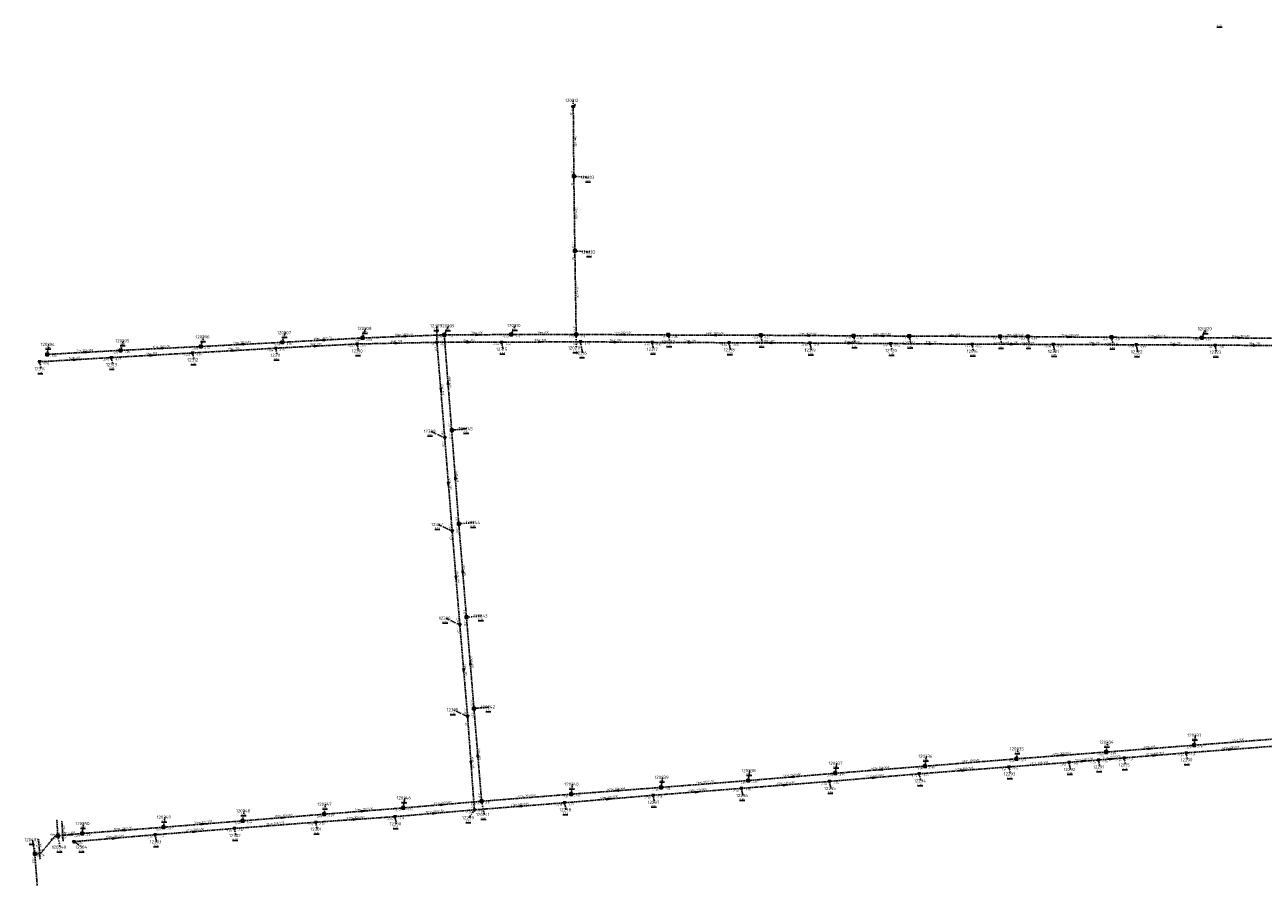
# Model space of a CAD drawing. Extents: x 188323 to 208361, y 565368 to 574910.
# Tile 71 of 256: x 200079 to 200662, y 568973 to 569374. Entities that reach past the tile are written whole.
import ezdxf

# ---------------------------------------------------------------- set-up
doc = ezdxf.new("R2010")
doc.units = 0
doc.linetypes.add('DASHDOT', pattern=[1, 0.5, -0.25, 0, -0.25])
doc.linetypes.add('DASHED', pattern=[0.75, 0.5, -0.25])
doc.layers.get('0').update_dxf_attribs({"linetype": 'CONTINUOUS'})
for name, color, linetype in [('RIO-AFM', 7, 'CONTINUOUS'), ('RIO-BOK', 7, 'CONTINUOUS'), ('RIO-DET', 7, 'CONTINUOUS'), ('RIO-KNP', 7, 'CONTINUOUS'), ('RIO-KNR', 7, 'CONTINUOUS'), ('RIO-LAG_1B', 7, 'DASHED'), ('RIO-LAG_2B', 7, 'DASHED'), ('RIO-LEN', 7, 'CONTINUOUS'), ('RIO-MVD', 1, 'CONTINUOUS'), ('RIO-VRB', 6, 'DASHDOT'), ('RIO-VRH', 7, 'CONTINUOUS')]:
    doc.layers.add(name, color=color, linetype=linetype)
doc.styles.add('RIO-TXT', font='isocp.shx')

# ---------------------------------------------------------------- blocks, each defined once
blk = doc.blocks.new('L_VHR')
blk.add_lwpolyline([(-0.5, 0), (0.5, 0), (-0.5, 0.15), (-0.5, -0.15), (0.5, 0)])
blk = doc.blocks.new('K_IPD')
blk.add_lwpolyline([(-0.496027, 0.307994), (0.503973, 0.307994), (0.003973, -0.558031)], close=True)
blk.add_solid([(-0.496027, 0.307994), (0.503973, 0.307994), (0.003973, -0.558031)])
at = {"style": 'RIO-TXT', "flags": 1}
blk.add_attdef('KNOOPNAAM', (2, 2), '', height=1, dxfattribs=at)
blk = doc.blocks.new('K_IPR')
blk.add_lwpolyline([(-0.5, -0.5), (0.5, -0.5), (0.5, 0.5), (-0.5, 0.5)], close=True)
blk.add_solid([(-0.5, 0.5), (0.5, 0.5), (-0.5, -0.5), (0.5, -0.5)])
at = {"style": 'RIO-TXT', "flags": 1}
blk.add_attdef('KNOOPNAAM', (2, 2), '', height=1, dxfattribs=at)
blk = doc.blocks.new('K_UTB')
blk.add_lwpolyline([(0.5, 0.15), (0.5, -0.3), (-0.5, -0.3), (-0.5, 0.15), (-0.45, 0.15), (-0.45, -0.25), (0, -0.25), (0.45, -0.25), (0.45, 0.15)], close=True)
blk.add_lwpolyline([(0.85, 0.6), (0.55, 0.65), (0.614828, 0.459583), (0.850842, 0.598937)])
blk.add_arc((0.85, -0.25), 0.85, 90, 180)
at = {"style": 'RIO-TXT', "flags": 1}
blk.add_attdef('KNOOPNAAM', (2, 2), '', height=1, dxfattribs=at)
blk = doc.blocks.new('K_FIC')
blk.add_circle((0, 0), 0.0625)
at = {"style": 'RIO-TXT', "flags": 1}
blk.add_attdef('KNOOPNAAM', (2, 2), '', height=1, dxfattribs=at)
blk = doc.blocks.new('44_01______120340____120405_')
at = {"layer": 'RIO-LAG_1B'}
blk.add_line((0, 0), (-0.612, 9.801), dxfattribs=at)
at = {"layer": 'RIO-AFM', "style": 'RIO-TXT'}
blk.add_text('r 200', height=0.9, rotation=273.5605, dxfattribs=at).set_placement((0.1267, 6.0097))
at = {"layer": 'RIO-LEN', "style": 'RIO-TXT'}
blk.add_text('7m', height=0.9, rotation=273.5605, dxfattribs=at).set_placement((0.0253, 7.6265))
blk = doc.blocks.new('45_01______120401____120404_')
at = {"layer": 'RIO-LAG_1B'}
blk.add_line((0, 0), (-0.76, 9.791), dxfattribs=at)
at = {"layer": 'RIO-AFM', "style": 'RIO-TXT'}
blk.add_text('r 700', height=0.9, rotation=274.4243, dxfattribs=at).set_placement((0.0358, 6.0113))
at = {"layer": 'RIO-BOK', "style": 'RIO-TXT'}
for p in [(-2.0471, 8.2868), (-1.7118, 3.9798)]:
    blk.add_text('-1.60', height=0.9, rotation=274.4243, dxfattribs=at).set_placement(p)
at = {"layer": 'RIO-LEN', "style": 'RIO-TXT'}
blk.add_text('3m', height=0.9, rotation=274.4243, dxfattribs=at).set_placement((-0.09, 7.6264))

msp = doc.modelspace()

# ---------------------------------------------------------------- linework, layer by layer
at = {"layer": 'RIO-LAG_1B'}
for p, q in [((200337.696, 569302.72), (200337.44, 569335.68)), ((200338.192, 569267.648), (200337.696, 569302.72)), ((200338.8, 569228.288), (200338.192, 569267.648)), ((200200.496, 569224.576), (200238.304, 569226.624)), ((200238.304, 569226.624), (200276.704, 569228.096)), ((200276.704, 569228.096), (200308.176, 569228.224)), ((200276.704, 569228.096), (200280.224, 569183.232)), ((200308.176, 569228.224), (200338.8, 569228.288)), ((200338.8, 569228.288), (200382.16, 569228.032)), ((200382.16, 569228.032), (200425.664, 569227.904)), ((200425.664, 569227.904), (200469.344, 569227.648)), ((200469.344, 569227.648), (200495.552, 569227.52)), ((200538.304, 569227.328), (200495.552, 569227.52)), ((200551.328, 569227.264), (200538.304, 569227.328)), ((200551.328, 569227.264), (200590.72, 569226.944)), ((200590.72, 569226.944), (200633.184, 569226.752)), ((200633.184, 569226.752), (200669.52, 569226.496)), ((200089.904, 569218.88), (200124.4, 569220.8)), ((200124.4, 569220.8), (200162.096, 569222.592)), ((200162.096, 569222.592), (200200.496, 569224.576)), ((200283.552, 569139.136), (200280.224, 569183.232)), ((200287.168, 569095.168), (200283.552, 569139.136)), ((200290.704, 569052.224), (200287.168, 569095.168)), ((200294.304, 569008.576), (200290.704, 569052.224)), ((200588.176, 569031.744), (200629.568, 569034.944)), ((200671.696, 569038.208), (200629.568, 569034.944)), ((200546.016, 569028.544), (200502.944, 569025.088)), ((200588.176, 569031.744), (200546.016, 569028.544)), ((200502.944, 569025.088), (200460.72, 569021.76)), ((200419.744, 569018.304), (200378.768, 569015.104)), ((200460.72, 569021.76), (200419.744, 569018.304)), ((200336.4, 569011.904), (200294.304, 569008.576)), ((200378.768, 569015.104), (200336.4, 569011.904)), ((200257.44, 569005.44), (200220.176, 569002.496)), ((200294.304, 569008.576), (200257.44, 569005.44)), ((200094.864, 568992.256), (200094.416, 568999.552)), ((200181.84, 568999.36), (200144.544, 568996.352)), ((200220.176, 569002.496), (200181.84, 568999.36)), ((200144.544, 568996.352), (200106.304, 568993.408)), ((200106.304, 568993.408), (200094.864, 568992.256)), ((200084.016, 568983.808), (200083.808, 568986.432)), ((200084.016, 568983.808), (200089.264, 568916.416))]:
    msp.add_line(p, q, dxfattribs=at)
msp.add_lwpolyline([(200094.864, 568992.256), (200093.552, 568992.128), (200086.672, 568984), (200084.016, 568983.808)], dxfattribs=at)
at = {"layer": 'RIO-LAG_2B'}
for p, q in [((200197.408, 569221.824), (200158.304, 569219.584)), ((200235.696, 569223.808), (200197.408, 569221.824)), ((200273.28, 569224.576), (200235.696, 569223.808)), ((200273.28, 569224.576), (200303.648, 569224.64)), ((200276.944, 569179.648), (200273.28, 569224.576)), ((200303.648, 569224.64), (200340.768, 569224.832)), ((200340.768, 569224.832), (200374.544, 569224.576)), ((200374.544, 569224.576), (200410.72, 569224.384)), ((200410.72, 569224.384), (200448.784, 569224.256)), ((200448.784, 569224.256), (200486.752, 569224)), ((200486.752, 569224), (200525.088, 569223.68)), ((200525.088, 569223.68), (200563.296, 569223.616)), ((200563.296, 569223.616), (200602.368, 569223.424)), ((200602.368, 569223.424), (200639.44, 569223.232)), ((200639.44, 569223.232), (200677.408, 569223.04)), ((200120, 569217.408), (200086.304, 569215.424)), ((200158.304, 569219.584), (200120, 569217.408)), ((200280.448, 569135.744), (200276.944, 569179.648)), ((200284.048, 569091.648), (200280.448, 569135.744)), ((200287.712, 569048.512), (200284.048, 569091.648)), ((200287.712, 569048.512), (200290.896, 569004.544)), ((200625.824, 569031.36), (200667.872, 569034.56)), ((200584.576, 569028.032), (200596.656, 569028.992)), ((200596.656, 569028.992), (200625.824, 569031.36)), ((200542.48, 569024.768), (200500.272, 569021.504)), ((200570.736, 569026.88), (200542.48, 569024.768)), ((200570.736, 569026.88), (200584.576, 569028.032)), ((200458, 569017.92), (200416.544, 569014.656)), ((200500.272, 569021.504), (200458, 569017.92)), ((200374.976, 569011.392), (200333.344, 569007.872)), ((200416.544, 569014.656), (200374.976, 569011.392)), ((200333.344, 569007.872), (200290.896, 569004.544)), ((200216.224, 568998.72), (200253.504, 569001.344)), ((200253.504, 569001.344), (200290.896, 569004.544)), ((200140.656, 568992.832), (200177.952, 568995.776)), ((200216.224, 568998.72), (200177.952, 568995.776)), ((200102.416, 568989.568), (200140.656, 568992.832))]:
    msp.add_line(p, q, dxfattribs=at)
at = {"layer": 'RIO-VRB'}
for p, q in [((200337.44, 569335.69), (200337.4397, 569338.465)), ((200337.69, 569302.75), (200344.6575, 569302.2213)), ((200338.19, 569267.63), (200345.1575, 569267.1013)), ((200308.17, 569228.25), (200310.2071, 569232.4793)), ((200162.1, 569222.6), (200163.4933, 569227.1294)), ((200200.5, 569224.6), (200201.8933, 569229.1294)), ((200238.3, 569226.6), (200239.6933, 569231.1294)), ((200273.28, 569224.59), (200273.2789, 569232.365)), ((200276.7, 569228.1), (200278.7371, 569232.3293)), ((200338.8, 569228.31), (200338.8034, 569221.935)), ((200382.16, 569228.06), (200382.8671, 569224.7468)), ((200425.67, 569227.88), (200426.3771, 569224.5668)), ((200469.34, 569227.63), (200470.0471, 569224.3168)), ((200495.56, 569227.5), (200496.2671, 569224.1868)), ((200538.31, 569227.31), (200539.0171, 569223.9968)), ((200551.33, 569227.25), (200552.0371, 569223.9368)), ((200590.72, 569226.94), (200591.4271, 569223.6268)), ((200633.19, 569226.75), (200635.2271, 569230.9793)), ((200089.9, 569218.9), (200090.6071, 569223.6132)), ((200124.4, 569220.8), (200125.7933, 569225.3294)), ((200197.4, 569221.8), (200198.1071, 569218.4868)), ((200235.7, 569223.8), (200236.4071, 569220.4868)), ((200303.65, 569224.64), (200304.3571, 569221.3268)), ((200340.77, 569224.82), (200341.8241, 569219.5371)), ((200374.54, 569224.6), (200375.2471, 569221.2868)), ((200410.72, 569224.39), (200411.4271, 569221.0768)), ((200448.78, 569224.25), (200449.4871, 569220.9368)), ((200486.76, 569224.01), (200487.4671, 569220.6968)), ((200525.08, 569223.69), (200525.7871, 569220.3768)), ((200563.3, 569223.63), (200564.0071, 569220.3168)), ((200602.36, 569223.44), (200603.0671, 569220.1268)), ((200639.44, 569223.25), (200640.1471, 569219.9368)), ((200086.3, 569215.4), (200087.0071, 569212.0868)), ((200120, 569217.4), (200120.7071, 569214.0868)), ((200158.3, 569219.6), (200159.0071, 569216.2868)), ((200276.95, 569179.63), (200270.301, 569182.7479)), ((200280.23, 569183.25), (200287.305, 569183.95)), ((200283.56, 569139.13), (200290.635, 569139.83)), ((200280.45, 569135.75), (200273.801, 569138.8679)), ((200284.05, 569091.63), (200277.401, 569094.7479)), ((200287.17, 569095.19), (200294.245, 569095.89)), ((200290.7, 569052.25), (200297.775, 569052.95)), ((200287.72, 569048.5), (200281.071, 569051.6179)), ((200588.18, 569031.73), (200588.8871, 569036.4432)), ((200629.57, 569034.95), (200630.2771, 569039.6632)), ((200502.94, 569025.06), (200503.6471, 569029.7732)), ((200546.02, 569028.56), (200546.7271, 569033.2732)), ((200596.65, 569029), (200597.3571, 569025.6868)), ((200625.82, 569031.35), (200626.5271, 569028.0368)), ((200419.75, 569018.31), (200420.4571, 569023.0232)), ((200460.72, 569021.75), (200461.4271, 569026.4632)), ((200542.48, 569024.75), (200543.1871, 569021.4368)), ((200570.73, 569026.88), (200571.4371, 569023.5668)), ((200584.57, 569028.03), (200585.2771, 569024.7168)), ((200378.77, 569015.13), (200379.4771, 569019.8432)), ((200458, 569017.94), (200458.7071, 569014.6268)), ((200500.27, 569021.5), (200500.9771, 569018.1868)), ((200336.4, 569011.9), (200337.1071, 569016.6132)), ((200374.98, 569011.38), (200375.6871, 569008.0668)), ((200416.55, 569014.63), (200417.2571, 569011.3168)), ((200220.17, 569002.5), (200220.8771, 569007.2132)), ((200257.44, 569005.44), (200258.1471, 569010.1532)), ((200294.3, 569008.6), (200295.5276, 569002.3323)), ((200333.34, 569007.88), (200334.0471, 569004.5668)), ((200144.55, 568996.38), (200145.2571, 569001.0932)), ((200181.84, 568999.38), (200182.5471, 569004.0932)), ((200253.5, 569001.32), (200254.2071, 568998.0068)), ((200290.9, 569004.53), (200288.3644, 569000.8338)), ((200106.3, 568993.38), (200107.0071, 568998.0932)), ((200177.95, 568995.76), (200178.6571, 568992.4468)), ((200216.23, 568998.75), (200216.9371, 568995.4368)), ((200084.01, 568983.82), (200082.954, 568990.5025)), ((200094.86, 568992.28), (200095.9141, 568986.9971)), ((200102.42, 568989.56), (200106.3074, 568986.9976)), ((200140.65, 568992.83), (200141.3571, 568989.5168))]:
    msp.add_line(p, q, dxfattribs=at)

# ---------------------------------------------------------------- block references
at = {"layer": 'RIO-DET'}
for name, p in [('44_01______120340____120405_', (200097.36, 568989.76)), ('45_01______120401____120404_', (200086.512, 568981.312))]:
    msp.add_blockref(name, p, dxfattribs=at)
at = {"layer": 'RIO-KNP', "xscale": 1.25, "yscale": 1.25, "zscale": 1.25}
for name, p in [('K_UTB', (200337.44, 569335.68)), ('K_IPR', (200337.696, 569302.72)), ('K_IPR', (200338.192, 569267.648)), ('K_IPR', (200238.304, 569226.624)), ('K_IPR', (200276.704, 569228.096)), ('K_IPR', (200308.176, 569228.224)), ('K_IPR', (200338.8, 569228.288)), ('K_IPR', (200382.16, 569228.032)), ('K_IPR', (200425.664, 569227.904)), ('K_IPR', (200469.344, 569227.648)), ('K_IPR', (200495.552, 569227.52)), ('K_IPR', (200538.304, 569227.328)), ('K_IPR', (200551.328, 569227.264)), ('K_IPR', (200590.72, 569226.944)), ('K_IPR', (200633.184, 569226.752)), ('K_IPR', (200124.4, 569220.8)), ('K_IPR', (200162.096, 569222.592)), ('K_IPD', (200197.408, 569221.824)), ('K_IPR', (200200.496, 569224.576)), ('K_IPD', (200235.696, 569223.808)), ('K_IPD', (200273.28, 569224.576)), ('K_IPD', (200303.648, 569224.64)), ('K_IPD', (200340.768, 569224.832)), ('K_IPD', (200374.544, 569224.576)), ('K_IPD', (200410.72, 569224.384)), ('K_IPD', (200448.784, 569224.256)), ('K_IPD', (200486.752, 569224)), ('K_IPD', (200525.088, 569223.68)), ('K_IPD', (200563.296, 569223.616)), ('K_IPD', (200602.368, 569223.424)), ('K_IPD', (200639.44, 569223.232)), ('K_IPD', (200086.304, 569215.424)), ('K_IPR', (200089.904, 569218.88)), ('K_IPD', (200120, 569217.408)), ('K_IPD', (200158.304, 569219.584)), ('K_IPD', (200276.944, 569179.648)), ('K_IPR', (200280.224, 569183.232)), ('K_IPR', (200283.552, 569139.136)), ('K_IPD', (200280.448, 569135.744)), ('K_IPR', (200287.168, 569095.168)), ('K_IPD', (200284.048, 569091.648)), ('K_IPR', (200290.704, 569052.224)), ('K_IPD', (200287.712, 569048.512)), ('K_IPR', (200629.568, 569034.944)), ('K_IPR', (200546.016, 569028.544)), ('K_IPR', (200588.176, 569031.744)), ('K_IPD', (200596.656, 569028.992)), ('K_IPD', (200625.824, 569031.36)), ('K_IPR', (200502.944, 569025.088)), ('K_IPD', (200542.48, 569024.768)), ('K_IPD', (200570.736, 569026.88)), ('K_IPD', (200584.576, 569028.032)), ('K_IPR', (200419.744, 569018.304)), ('K_IPD', (200458, 569017.92)), ('K_IPR', (200460.72, 569021.76)), ('K_IPD', (200500.272, 569021.504)), ('K_IPR', (200336.4, 569011.904)), ('K_IPD', (200374.976, 569011.392)), ('K_IPR', (200378.768, 569015.104)), ('K_IPD', (200416.544, 569014.656)), ('K_IPR', (200257.44, 569005.44)), ('K_IPR', (200294.304, 569008.576)), ('K_IPD', (200333.344, 569007.872)), ('K_FIC', (200094.416, 568999.552)), ('K_IPR', (200181.84, 568999.36)), ('K_IPR', (200220.176, 569002.496)), ('K_IPD', (200253.504, 569001.344)), ('K_IPD', (200290.896, 569004.544)), ('K_IPR', (200106.304, 568993.408)), ('K_IPR', (200144.544, 568996.352)), ('K_IPD', (200177.952, 568995.776)), ('K_IPD', (200216.224, 568998.72)), ('K_IPR', (200094.864, 568992.256)), ('K_IPD', (200102.416, 568989.568)), ('K_IPD', (200140.656, 568992.832)), ('K_IPR', (200084.016, 568983.808)), ('K_FIC', (200083.808, 568986.432))]:
    msp.add_blockref(name, p, dxfattribs=at)
at = {"layer": 'RIO-VRH', "xscale": 2, "yscale": 2, "zscale": 2}
for p, rotation in [((200257.5, 569227.35), 182.2368), ((200292.435, 569228.175), 0.2731), ((200360.48, 569228.185), 539.6697), ((200403.915, 569227.97), 539.763), ((200447.505, 569227.755), 539.672), ((200482.45, 569227.565), 539.7159), ((200516.935, 569227.405), 179.7454), ((200544.82, 569227.28), 179.736), ((200571.025, 569227.095), 359.5491), ((200611.955, 569226.845), 359.7437), ((200651.355, 569226.625), 359.6058), ((200143.25, 569221.7), 182.7333), ((200177.85, 569220.7), 363.2201), ((200181.3, 569223.6), 182.9812), ((200216.55, 569222.8), 362.989), ((200219.4, 569225.6), 183.0284), ((200254.49, 569224.195), 361.2042), ((200288.465, 569224.615), 0.0943), ((200322.21, 569224.73), 0.2778), ((200357.655, 569224.71), 359.6268), ((200392.63, 569224.495), 359.6675), ((200429.75, 569224.32), 539.7893), ((200467.77, 569224.13), 359.638), ((200505.92, 569223.85), 359.5216), ((200544.19, 569223.66), 359.9101), ((200582.83, 569223.535), 359.7213), ((200620.9, 569223.345), 359.7065), ((200658.42, 569223.13), 359.6378), ((200103.15, 569216.4), 363.396), ((200107.15, 569219.85), 183.1519), ((200139.15, 569218.5), 363.2872), ((200278.465, 569205.675), 454.5089), ((200275.115, 569202.11), 274.6752), ((200278.7, 569157.69), 274.569), ((200281.895, 569161.19), 94.3249), ((200285.365, 569117.16), 94.7053), ((200282.25, 569113.69), 274.6733), ((200285.885, 569070.065), 274.8723), ((200288.935, 569073.72), 94.7082), ((200292.5, 569030.425), 94.7234), ((200567.1, 569030.145), 184.2995), ((200590.61, 569028.515), 4.5904), ((200608.875, 569033.34), 4.448), ((200611.235, 569030.175), 4.6055), ((200646.85, 569032.965), 4.391), ((200289.31, 569026.515), 274.1452), ((200481.83, 569023.405), 184.4823), ((200521.375, 569023.125), 364.4024), ((200577.65, 569027.455), 4.7495), ((200440.235, 569020.03), 184.799), ((200479.135, 569019.72), 364.8136), ((200357.585, 569013.515), 184.359), ((200395.765, 569013.005), 364.4699), ((200437.275, 569016.285), 364.5652), ((200275.87, 569007.02), 364.8995), ((200312.12, 569006.205), 184.5128), ((200354.16, 569009.63), 364.8041), ((200201.005, 569000.94), 364.6531), ((200234.865, 569000.035), 3.9443), ((200238.805, 569003.97), 364.5099), ((200272.2, 569002.925), 4.9051), ((200125.425, 568994.88), 184.4842), ((200159.3, 568994.295), 4.491), ((200163.195, 568997.88), 364.5991), ((200100.58, 568992.83), 185.4918), ((200121.535, 568991.195), 4.8884)]:
    msp.add_blockref('L_VHR', p, dxfattribs=dict(at, rotation=rotation))

# ---------------------------------------------------------------- texts
at = {"layer": 'RIO-AFM', "style": 'RIO-TXT'}
for s, rotation, p in [('r 600', 270.4439, (200338.0688, 569320.0346)), ('r 600', 270.8246, (200338.439, 569286.0077)), ('r 600', 270.8978, (200338.9943, 569248.7885)), ('e 300/450', 3.0284, (200217.4859, 569225.9994)), ('e 300/450', 2.2368, (200255.5919, 569227.7758)), ('r 600', 0.2731, (200291.6225, 569228.6711)), ('r 600', 0.1122, (200322.6741, 569228.7784)), ('e 300/450', 359.6697, (200358.5924, 569228.7084)), ('e 300/450', 359.763, (200402.0267, 569228.4904)), ('e 300/450', 359.672, (200445.6174, 569228.2785)), ('e 300/450', 359.7159, (200480.5621, 569228.0815)), ('r 400', 359.7454, (200516.1268, 569227.9216)), ('e 300/450', 359.736, (200542.932, 569227.7916)), ('e 300/450', 359.5491, (200569.1387, 569227.6211)), ('e 300/450', 359.7437, (200610.0669, 569227.3657)), ('e 300/450', 359.6058, (200649.4679, 569227.1483)), ('e 300/450', 3.1519, (200105.2353, 569220.2453)), ('e 300/450', 2.7333, (200141.3379, 569222.1093)), ('r 300', 363.2201, (200177.0119, 569221.1656)), ('e 300/450', 2.9812, (200179.3866, 569224.001)), ('r 300', 362.989, (200215.7141, 569223.2687)), ('r 300', 361.2042, (200253.669, 569224.6893)), ('r 300', 0.0943, (200287.6542, 569225.1137)), ('r 300', 0.2778, (200321.3974, 569225.2261)), ('r 300', 359.6268, (200356.8477, 569225.2255)), ('r 300', 359.6675, (200391.8224, 569225.0107)), ('r 300', 359.7893, (200428.9415, 569224.8345)), ('r 300', 359.638, (200466.9626, 569224.6466)), ('r 300', 359.5216, (200505.1139, 569224.3684)), ('r 300', 359.9101, (200543.3805, 569224.1729)), ('r 300', 359.7213, (200582.022, 569224.0508)), ('r 300', 359.7065, (200620.0921, 569223.8604)), ('r 300', 359.6378, (200657.6126, 569223.6466)), ('r 300', 363.396, (200102.3108, 569216.8613)), ('r 300', 363.2872, (200138.3117, 569218.9643)), ('r 600', 274.5089, (200278.9136, 569206.5234)), ('r 300', 274.6752, (200275.5611, 569202.9596)), ('r 300', 274.569, (200279.1474, 569158.5387)), ('r 600', 274.3249, (200282.3461, 569162.0368)), ('r 600', 274.7053, (200285.8104, 569118.0096)), ('r 300', 274.6733, (200282.6959, 569114.5396)), ('r 300', 274.8723, (200286.3276, 569070.9163)), ('r 600', 274.7082, (200289.38, 569074.57)), ('r 500', 4.448, (200608.0287, 569033.7757)), ('e 400/600', 4.391, (200644.9269, 569033.3188)), ('r 500', 364.3972, (200649.7876, 569037.0192)), ('r 600', 274.7234, (200292.945, 569031.2748)), ('e 300/450', 364.6443, (200522.554, 569027.1677)), ('e 300/450', 364.2995, (200565.1767, 569030.514)), ('e 400/600', 4.7495, (200575.7248, 569027.7968)), ('e 400/600', 4.5904, (200588.6857, 569028.8621)), ('e 400/600', 4.6055, (200609.3108, 569030.5216)), ('r 300', 274.1452, (200289.7636, 569027.3606)), ('e 300/450', 364.4823, (200479.9052, 569023.7679)), ('e 400/600', 364.4024, (200519.4505, 569023.4906)), ('e 400/600', 364.3114, (200554.6818, 569026.1792)), ('e 300/450', 364.4368, (200397.3357, 569017.0841)), ('e 400/600', 364.5652, (200435.3495, 569016.6448)), ('e 300/450', 364.799, (200438.3085, 569020.3819)), ('e 400/600', 364.8136, (200477.2081, 569020.0718)), ('e 300/450', 364.4815, (200313.4254, 569010.6129)), ('e 400/600', 364.8041, (200352.2331, 569009.9819)), ('e 300/450', 364.3589, (200355.6608, 569013.8821)), ('e 400/600', 364.4699, (200393.8402, 569013.3681)), ('e 300/450', 364.5099, (200236.8801, 569004.3304)), ('e 300/450', 364.8995, (200273.943, 569007.3672)), ('e 400/600', 364.5128, (200310.1953, 569006.567)), ('e 300/450', 364.5991, (200161.2697, 568998.2374)), ('e 300/450', 364.6531, (200199.0791, 569001.2959)), ('e 300/450', 3.9443, (200232.9449, 569000.4038)), ('e 300/450', 4.9051, (200270.274, 569003.2615)), ('r 500', 367.8229, (200093.3341, 568992.5749)), ('r 400', 365.4918, (200099.7249, 568993.2532)), ('e 300/450', 364.4842, (200123.5004, 568995.2416)), ('e 300/450', 4.491, (200157.3763, 568994.6454)), ('e 300/450', 364.4658, (200195.1654, 568997.6172)), ('e 300/450', 4.8884, (200119.609, 568991.5321))]:
    msp.add_text(s, height=0.9, rotation=rotation, dxfattribs=at).set_placement(p)
at = {"layer": 'RIO-BOK', "style": 'RIO-TXT'}
for s, rotation, p in [('-1.30', 270.4439, (200336.0516, 569334.2788)), ('-1.30', 270.4439, (200336.2772, 569306.8397)), ('-1.30', 270.8246, (200336.311, 569301.3296)), ('-1.30', 270.8246, (200336.7514, 569271.7098)), ('-1.30', 270.8978, (200336.8128, 569266.2078)), ('-0.70', 2.2368, (200272.6573, 569226.541)), ('-1.23', 0.2731, (200278.1064, 569226.7067)), ('-1.30', 0.2731, (200304.0761, 569226.8305)), ('-1.30', 0.1122, (200309.5725, 569226.8527)), ('-1.30', 0.1122, (200334.7025, 569226.902)), ('-1.30', 270.8978, (200337.3589, 569232.3882)), ('-1.30', 359.6697, (200340.1926, 569226.9028)), ('-1.26', 359.6697, (200378.0521, 569226.7085)), ('-1.25', 359.763, (200383.5549, 569226.6551)), ('-1.23', 359.763, (200421.5646, 569226.522)), ('-1.23', 359.672, (200427.0626, 569226.4729)), ('-1.20', 359.672, (200465.2321, 569226.2786)), ('-1.20', 359.7159, (200470.7337, 569226.224)), ('-1.15', 359.7159, (200491.4535, 569226.1344)), ('-1.15', 359.7454, (200496.9544, 569226.0947)), ('-1.14', 359.7454, (200534.2042, 569225.9527)), ('-1.14', 359.736, (200539.7042, 569225.9044)), ('-1.09', 359.736, (200547.2241, 569225.8746)), ('-1.09', 359.5491, (200552.7196, 569225.8399)), ('-1.00', 2.7333, (200158.0703, 569221.006)), ('-1.00', 2.9812, (200163.5707, 569221.2747)), ('-1.04', 363.2201, (200193.3837, 569220.1941)), ('-0.90', 2.9812, (200196.4781, 569222.9886)), ('-1.04', 362.989, (200198.8717, 569220.4758)), ('-0.90', 3.0284, (200201.9718, 569223.2759)), ('-1.07', 362.989, (200231.6779, 569222.2098)), ('-0.80', 3.0284, (200234.2786, 569224.9853)), ('-1.07', 361.2042, (200237.1298, 569222.4306)), ('-0.80', 2.2368, (200239.7534, 569225.2557)), ('-1.11', 361.2042, (200269.2102, 569223.1254)), ('-1.11', 274.6752, (200271.9995, 569223.0801)), ('-0.45', 0.0943, (200274.6821, 569223.1923)), ('-1.23', 274.5089, (200275.4151, 569226.5939)), ('-0.64', 0.0943, (200299.552, 569223.2333)), ('-0.64', 0.2778, (200305.0566, 569223.2468)), ('-0.73', 0.2778, (200336.6762, 569223.4001)), ('-0.73', 359.6268, (200342.1615, 569223.4118)), ('-0.83', 359.6268, (200370.431, 569223.2455)), ('-0.83', 359.6675, (200375.9325, 569223.1928)), ('-0.84', 359.6675, (200406.6121, 569223.0342)), ('-0.84', 359.7893, (200412.1155, 569222.9857)), ('-0.70', 359.7893, (200444.6754, 569222.8866)), ('-0.75', 359.638, (200450.1718, 569222.8421)), ('-0.94', 359.638, (200482.6513, 569222.6574)), ('-0.94', 359.5216, (200488.1489, 569222.5992)), ('-0.95', 359.5216, (200520.969, 569222.346)), ('-0.95', 359.9101, (200526.4785, 569222.2887)), ('-0.96', 359.9101, (200559.1985, 569222.2581)), ('-0.96', 359.7213, (200564.6938, 569222.2241)), ('-1.14', 359.5491, (200586.6097, 569225.5947)), ('-1.14', 359.7437, (200592.1144, 569225.5346)), ('-0.99', 359.7213, (200598.2535, 569222.0821)), ('-0.99', 359.7065, (200603.7535, 569222.0337)), ('-1.18', 359.7437, (200629.0841, 569225.3927)), ('-1.18', 359.6058, (200634.581, 569225.3413)), ('-1.09', 359.7065, (200635.3332, 569221.8919)), ('-1.09', 359.6378, (200640.8318, 569221.8421)), ('-0.92', 363.396, (200087.7811, 569214.0863)), ('-1.30', 3.1519, (200091.3746, 569217.5791)), ('-0.97', 363.396, (200115.9894, 569215.7783)), ('-1.25', 3.1519, (200120.3827, 569219.1766)), ('-0.97', 363.2872, (200121.4786, 569216.0835)), ('-1.25', 2.7333, (200125.865, 569219.4683)), ('-1.00', 363.2872, (200154.2863, 569217.9889)), ('-1.00', 363.2201, (200159.7771, 569218.2818)), ('-1.19', 274.5089, (200278.5384, 569187.2296)), ('-1.16', 274.6752, (200275.247, 569183.6045)), ('-1.19', 274.3249, (200278.9403, 569181.748)), ('-1.16', 274.569, (200275.6667, 569178.1225)), ('-1.20', 274.569, (200278.7537, 569139.7274)), ('-1.15', 274.3249, (200281.8808, 569143.1148)), ('-1.20', 274.6733, (200279.1694, 569134.2402)), ('-1.15', 274.7053, (200282.2803, 569137.6195)), ('-1.12', 274.7053, (200285.4643, 569099.1631)), ('-1.24', 274.6733, (200282.3466, 569095.6046)), ('-1.12', 274.7082, (200285.8903, 569093.6794)), ('-1.24', 274.8723, (200282.7747, 569090.1158)), ('-1.28', 274.8723, (200286.0021, 569052.4688)), ('-1.07', 274.7082, (200288.9934, 569056.2237)), ('-1.28', 274.1452, (200286.4256, 569047.0021)), ('-1.07', 274.7234, (200289.4207, 569050.7391)), ('-0.94', 4.448, (200625.5907, 569033.2362)), ('-0.94', 364.3972, (200631.0738, 569033.6624)), ('-0.87', 364.2995, (200584.1953, 569030.0507)), ('-0.89', 4.448, (200589.6841, 569030.4428)), ('-1.60', 4.6055, (200598.1577, 569027.7169)), ('-1.65', 4.6055, (200621.8449, 569029.6252)), ('-1.60', 4.391, (200627.3229, 569030.0613)), ('-0.98', 364.4823, (200498.9602, 569023.368)), ('-0.98', 364.6443, (200504.4494, 569023.7789)), ('-1.51', 364.4024, (200538.4974, 569023.0635)), ('-0.98', 364.6443, (200542.0445, 569026.8573)), ('-1.51', 364.3114, (200543.9819, 569023.4602)), ('-0.98', 364.2995, (200547.5216, 569027.2698)), ('-1.51', 364.3114, (200566.7462, 569025.1911)), ('-1.51', 4.7495, (200572.2409, 569025.6007)), ('-1.55', 4.7495, (200580.5991, 569026.2952)), ('-1.55', 4.5904, (200586.0773, 569026.7465)), ('-1.60', 4.5904, (200592.6741, 569027.2762)), ('-1.00', 364.4368, (200415.7692, 569016.6204)), ('-1.00', 364.799, (200421.2628, 569017.033)), ('-1.44', 364.5652, (200454.0223, 569016.2417)), ('-0.99', 364.799, (200456.75, 569020.0353)), ('-1.44', 364.8136, (200459.5131, 569016.6634)), ('-0.99', 364.4823, (200462.2257, 569020.4646)), ('-1.49', 364.8136, (200496.2999, 569019.7851)), ('-1.49', 364.4024, (200501.7739, 569020.2125)), ('-1.01', 274.7234, (200292.5929, 569012.5727)), ('-1.01', 364.4815, (200332.4206, 569010.208)), ('-1.01', 364.3589, (200337.903, 569010.6114)), ('-1.00', 364.3589, (200374.7862, 569013.4466)), ('-1.38', 364.4699, (200376.4855, 569010.0943)), ('-1.00', 364.4368, (200380.2747, 569013.8434)), ('-1.40', 364.4699, (200412.5695, 569012.9384)), ('-1.40', 364.5652, (200418.0576, 569013.3468)), ('-0.72', 364.8995, (200258.9551, 569004.1656)), ('-1.44', 274.1452, (200289.2332, 569008.5203)), ('-0.76', 364.8995, (200290.3332, 569006.8757)), ('-1.01', 364.4815, (200295.8057, 569007.3146)), ('-1.35', 364.5128, (200329.3616, 569006.1861)), ('-1.35', 364.8041, (200334.8529, 569006.6031)), ('-1.38', 364.8041, (200371.0095, 569009.6653)), ('-0.69', 364.6531, (200216.1952, 569000.7937)), ('-0.69', 364.5099, (200221.6764, 569001.2154)), ('-1.34', 3.9443, (200249.5053, 568999.6412)), ('-0.72', 364.5099, (200253.461, 569003.7429)), ('-1.32', 4.9051, (200255.0144, 569000.0448)), ('-1.35', 4.9051, (200286.934, 569002.7845)), ('-1.39', 364.5128, (200292.4064, 569003.2454)), ('-0.62', 364.4842, (200140.5705, 568994.6854)), ('-0.62', 364.5991, (200146.0584, 568995.0977)), ('-1.20', 4.491, (200173.9711, 568994.0431)), ('-0.66', 364.5991, (200177.864, 568997.6768)), ('-1.22', 364.4658, (200179.4554, 568994.4742)), ('-0.66', 364.6531, (200183.3496, 568998.0991)), ('-1.22', 364.4658, (200212.2498, 568997.0566)), ('-1.25', 3.9443, (200217.7228, 568997.4496)), ('-0.76', 367.8229, (200090.9893, 568990.3332)), ('-0.51', 365.4918, (200096.3881, 568991.0214)), ('-0.39', 365.4918, (200102.3523, 568991.5987)), ('-1.14', 4.8884, (200103.934, 568988.2844)), ('-0.64', 364.4842, (200107.8058, 568992.0947)), ('-1.20', 4.8884, (200136.6834, 568991.0856)), ('-1.19', 4.491, (200142.1551, 568991.5439)), ('-1.60', 274.4697, (200082.7241, 568982.3148)), ('-0.76', 364.2994, (200085.5116, 568982.5298))]:
    msp.add_text(s, height=0.9, rotation=rotation, dxfattribs=at).set_placement(p)
at = {"layer": 'RIO-KNR', "style": 'RIO-TXT'}
for s, p in [('120212', (200333.6147, 569337.715)), ('120203', (200340.8325, 569301.4713)), ('120202', (200341.3325, 569266.3513)), ('12309', (200270.0914, 569231.615)), ('120209', (200274.9121, 569231.5793)), ('120210', (200306.3821, 569231.7293)), ('120206', (200159.6683, 569226.3794)), ('120207', (200198.0683, 569228.3794)), ('120208', (200235.8683, 569230.3794)), ('120220', (200631.4021, 569230.2293)), ('120204', (200086.7821, 569222.8632)), ('120205', (200121.9683, 569224.5794)), ('12310', (200233.2196, 569219.7368)), ('12315', (200301.1696, 569220.5768)), ('120211', (200334.9784, 569221.185)), ('12317', (200372.0596, 569220.5368)), ('120213', (200379.0421, 569223.9968)), ('12318', (200408.2396, 569220.3268)), ('120214', (200422.5521, 569223.8168)), ('12319', (200446.2996, 569220.1868)), ('120215', (200466.2221, 569223.5668)), ('12320', (200484.2796, 569219.9468)), ('120216', (200492.4421, 569223.4368)), ('12016', (200522.5996, 569219.6268)), ('120218', (200535.1921, 569223.2468)), ('120217', (200548.2121, 569223.1868)), ('12321', (200560.8196, 569219.5668)), ('120219', (200587.6021, 569222.8768)), ('12322', (200599.8796, 569219.3768)), ('12312', (200155.8196, 569215.5368)), ('12311', (200194.9196, 569217.7368)), ('12316', (200338.6366, 569218.7871)), ('12323', (200636.9596, 569219.1868)), ('12314', (200083.8196, 569211.3368)), ('12313', (200117.5196, 569213.3368)), ('12308', (200267.1135, 569181.9979)), ('120245', (200283.48, 569183.2)), ('12307', (200270.6135, 569138.1179)), ('120244', (200286.81, 569139.08)), ('12306', (200274.2135, 569093.9979)), ('120243', (200290.42, 569095.14)), ('12305', (200277.8835, 569050.8679)), ('120242', (200293.95, 569052.2)), ('120233', (200626.4521, 569038.9132)), ('120234', (200585.0621, 569035.6932)), ('120236', (200499.8221, 569029.0232)), ('120235', (200542.9021, 569032.5232)), ('12290', (200623.3396, 569027.2868)), ('120238', (200416.6321, 569022.2732)), ('120237', (200457.6021, 569025.7132)), ('12292', (200568.2496, 569022.8168)), ('12291', (200582.0896, 569023.9668)), ('12015', (200594.1696, 569024.9368)), ('120240', (200333.2821, 569015.8632)), ('120239', (200375.6521, 569019.0932)), ('12294', (200497.7896, 569017.4368)), ('12293', (200539.9996, 569020.6868)), ('12296', (200414.0696, 569010.5668)), ('12295', (200455.5196, 569013.8768)), ('120247', (200217.0521, 569006.4632)), ('120246', (200254.3221, 569009.4032)), ('12298', (200330.8596, 569003.8168)), ('12297', (200372.4996, 569007.3168)), ('120249', (200141.4321, 569000.3432)), ('120248', (200178.7221, 569003.3432)), ('12299', (200285.1769, 569000.0838)), ('120241', (200291.7026, 569001.5823)), ('120250', (200103.1821, 568997.3432)), ('12301', (200213.7496, 568994.6868)), ('12300', (200251.0196, 568997.2568)), ('120401', (200079.129, 568989.7525)), ('120340', (200092.0891, 568986.2471)), ('12304', (200103.1199, 568986.2476)), ('12303', (200138.1696, 568988.7668)), ('12302', (200175.4696, 568991.6968))]:
    msp.add_text(s, height=1.5, dxfattribs=at).set_placement(p)
at = {"layer": 'RIO-LEN', "style": 'RIO-TXT'}
for s, rotation, p in [('33m', 270.4439, (200338.051, 569322.1945)), ('35m', 270.8246, (200338.4069, 569288.1675)), ('39m', 270.8978, (200338.9594, 569250.9482)), ('38m', 3.0284, (200215.3289, 569225.8853)), ('38m', 2.2368, (200253.4335, 569227.6915)), ('31m', 0.2731, (200289.4626, 569228.6608)), ('31m', 0.1122, (200320.5141, 569228.7742)), ('43m', 359.6697, (200356.4324, 569228.7195)), ('44m', 359.763, (200399.8667, 569228.498)), ('44m', 359.672, (200443.4574, 569228.2895)), ('26m', 359.7159, (200478.4022, 569228.0908)), ('43m', 359.7454, (200513.9669, 569227.9299)), ('13m', 359.736, (200540.772, 569227.8002)), ('39m', 359.5491, (200566.9788, 569227.6368)), ('42m', 359.7437, (200607.9069, 569227.374)), ('36m', 359.6058, (200647.3079, 569227.1618)), ('35m', 3.1519, (200103.0786, 569220.1265)), ('38m', 2.7333, (200139.1804, 569222.0063)), ('39m', 363.2201, (200174.8553, 569221.0428)), ('38m', 2.9812, (200177.2295, 569223.8887)), ('38m', 362.989, (200213.5571, 569223.1547)), ('38m', 361.2042, (200251.5095, 569224.6425)), ('30m', 0.0943, (200285.4942, 569225.1101)), ('37m', 0.2778, (200319.2375, 569225.2156)), ('34m', 359.6268, (200354.6878, 569225.2382)), ('36m', 359.6675, (200389.6625, 569225.0218)), ('38m', 359.7893, (200426.7815, 569224.8411)), ('38m', 359.638, (200464.8027, 569224.6589)), ('38m', 359.5216, (200502.954, 569224.3851)), ('38m', 359.9101, (200541.2205, 569224.1749)), ('39m', 359.7213, (200579.862, 569224.0599)), ('37m', 359.7065, (200617.9322, 569223.8701)), ('38m', 359.6378, (200655.4527, 569223.6589)), ('34m', 363.396, (200100.1547, 569216.7319)), ('38m', 363.2872, (200136.1553, 569218.8391)), ('45m', 274.6752, (200275.384, 569205.1124)), ('45m', 274.5089, (200278.7427, 569208.6766)), ('44m', 274.3249, (200282.1821, 569164.1906)), ('44m', 274.569, (200278.9743, 569160.6917)), ('44m', 274.6733, (200282.5189, 569116.6924)), ('44m', 274.7053, (200285.6322, 569120.1622)), ('43m', 274.7082, (200289.2017, 569076.7226)), ('43m', 274.8723, (200286.1431, 569073.0684)), ('42m', 4.448, (200605.8752, 569033.6081)), ('42m', 364.3972, (200647.6341, 569036.8522)), ('44m', 274.1452, (200289.6065, 569029.5149)), ('44m', 274.7234, (200292.7661, 569033.4274)), ('42m', 364.2995, (200563.0229, 569030.3507)), ('14m', 4.7495, (200573.5722, 569027.6179)), ('12m', 4.5904, (200586.5326, 569028.6892)), ('29m', 4.6055, (200607.1578, 569030.3481)), ('42m', 4.391, (200642.7733, 569033.1534)), ('42m', 364.4823, (200477.7519, 569023.5977)), ('42m', 364.4024, (200517.297, 569023.3234)), ('43m', 364.6443, (200520.4012, 569026.9914)), ('28m', 364.3114, (200552.5281, 569026.0155)), ('41m', 364.4368, (200395.1823, 569016.9156)), ('42m', 364.5652, (200433.1965, 569016.4715)), ('41m', 364.799, (200436.1562, 569020.1998)), ('42m', 364.8136, (200475.0559, 569019.8891)), ('42m', 364.4815, (200311.2722, 569010.4427)), ('42m', 364.3589, (200353.5072, 569013.7165)), ('42m', 364.4699, (200391.6869, 569013.1984)), ('37m', 364.5099, (200234.7269, 569004.1592)), ('37m', 364.8995, (200271.791, 569007.1813)), ('43m', 364.5128, (200308.0421, 569006.3956)), ('42m', 364.8041, (200350.0808, 569009.7996)), ('38m', 364.6531, (200196.9264, 569001.1193)), ('37m', 3.9443, (200230.79, 569000.2552)), ('38m', 4.9051, (200268.1219, 569003.0768)), ('11m', 365.4918, (200097.575, 568993.0451)), ('38m', 364.4842, (200121.3471, 568995.0713)), ('37m', 4.491, (200155.2229, 568994.4763)), ('37m', 364.5991, (200159.1167, 568998.0628)), ('38m', 364.4658, (200193.0121, 568997.4476)), ('15m', 367.8229, (200091.1944, 568992.2795)), ('38m', 4.8884, (200117.4569, 568991.348))]:
    msp.add_text(s, height=0.9, rotation=rotation, dxfattribs=at).set_placement(p)
at = {"layer": 'RIO-MVD', "style": 'RIO-TXT'}
for s, p in [('%%U0.83', (200640.3035, 569373.1216)), ('%%U0.63', (200343.1275, 569300.0713)), ('%%U0.69', (200343.6275, 569264.9513)), ('%%U0.84', (200200.3633, 569226.9794)), ('%%U0.85', (200238.1633, 569228.9794)), ('%%U0.89', (200271.7489, 569230.215)), ('%%U0.94', (200277.2071, 569230.1793)), ('%%U0.83', (200308.6771, 569230.3293)), ('%%U0.85', (200633.6971, 569228.8293)), ('%%U0.85', (200089.0771, 569221.4632)), ('%%U0.91', (200124.2633, 569223.1794)), ('%%U0.85', (200161.9633, 569224.9794)), ('%%U0.94', (200381.3371, 569222.5968)), ('%%U0.94', (200424.8471, 569222.4168)), ('%%U0.94', (200468.5171, 569222.1668)), ('%%U0.94', (200494.7371, 569222.0368)), ('%%U0.84', (200537.4871, 569221.8468)), ('%%U0.81', (200550.5071, 569221.7868)), ('%%U0.82', (200589.8971, 569221.4768)), ('%%U0.89', (200157.4771, 569214.1368)), ('%%U0.85', (200196.5771, 569216.3368)), ('%%U0.88', (200234.8771, 569218.3368)), ('%%U0.83', (200302.8271, 569219.1768)), ('%%U0.94', (200337.2734, 569219.785)), ('%%U0.94', (200340.2941, 569217.3871)), ('%%U0.82', (200373.7171, 569219.1368)), ('%%U0.88', (200409.8971, 569218.9268)), ('%%U0.84', (200447.9571, 569218.7868)), ('%%U0.88', (200485.9371, 569218.5468)), ('%%U0.87', (200524.2571, 569218.2268)), ('%%U0.85', (200562.4771, 569218.1668)), ('%%U0.87', (200601.5371, 569217.9768)), ('%%U0.87', (200638.6171, 569217.7868)), ('%%U0.90', (200085.4771, 569209.9368)), ('%%U0.91', (200119.1771, 569211.9368)), ('%%U0.94', (200268.771, 569180.5979)), ('%%U0.94', (200285.775, 569181.8)), ('%%U0.75', (200272.271, 569136.7179)), ('%%U0.76', (200289.105, 569137.68)), ('%%U0.94', (200275.871, 569092.5979)), ('%%U0.94', (200292.715, 569093.74)), ('%%U0.94', (200279.541, 569049.4679)), ('%%U0.94', (200296.245, 569050.8)), ('%%U0.75', (200587.3571, 569034.2932)), ('%%U0.74', (200628.7471, 569037.5132)), ('%%U0.94', (200502.1171, 569027.6232)), ('%%U0.94', (200545.1971, 569031.1232)), ('%%U0.94', (200459.8971, 569024.3132)), ('%%U0.79', (200583.7471, 569022.5668)), ('%%U0.76', (200595.8271, 569023.5368)), ('%%U0.78', (200624.9971, 569025.8868)), ('%%U0.94', (200377.9471, 569017.6932)), ('%%U0.94', (200418.9271, 569020.8732)), ('%%U0.94', (200499.4471, 569016.0368)), ('%%U0.94', (200541.6571, 569019.2868)), ('%%U0.94', (200569.9071, 569021.4168)), ('%%U0.73', (200335.5771, 569014.4632)), ('%%U0.94', (200457.1771, 569012.4768)), ('%%U0.94', (200219.3471, 569005.0632)), ('%%U0.94', (200256.6171, 569008.0032)), ('%%U0.94', (200374.1571, 569005.9168)), ('%%U0.94', (200415.7271, 569009.1668)), ('%%U0.94', (200143.7271, 568998.9432)), ('%%U0.94', (200181.0171, 569001.9432)), ('%%U0.76', (200286.8344, 568998.6838)), ('%%U0.94', (200293.9976, 569000.1823)), ('%%U0.79', (200332.5171, 569002.4168)), ('%%U0.82', (200105.4771, 568995.9432)), ('%%U0.76', (200215.4071, 568993.2868)), ('%%U0.75', (200252.6771, 568995.8568)), ('%%U0.84', (200081.424, 568988.3525)), ('%%U0.84', (200139.8271, 568987.3668)), ('%%U0.78', (200177.1271, 568990.2968)), ('%%U0.84', (200094.3841, 568984.8471)), ('%%U0.84', (200104.7774, 568984.8476))]:
    msp.add_text(s, height=0.9, dxfattribs=at).set_placement(p)

doc.saveas('drawing.dxf')
